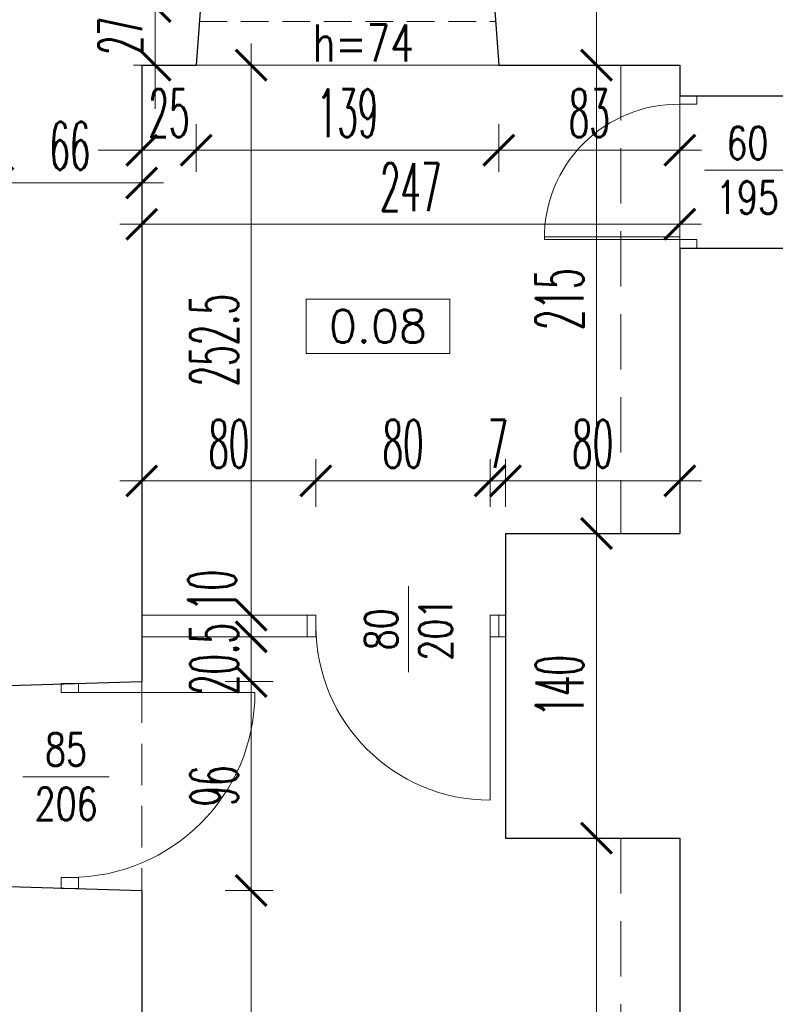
# Model space of a CAD drawing. Header units: millimetres. Extents: x -5207 to 173417, y -28809 to -6400.
# Tile 251 of 256: x 9654 to 10001, y -11024 to -10571. Entities that reach past the tile are written whole.
import ezdxf

# ---------------------------------------------------------------- set-up
doc = ezdxf.new("R2010")
doc.units = ezdxf.units.MM
doc.linetypes.add('HIDDEN', pattern=[9.525, 6.35, -3.175])
for name, color, linetype, lineweight in [('m_cienka', 6, 'Continuous', 5), ('m_stolarka', 52, 'Continuous', 9), ('m_tekst', 7, 'Continuous', 13), ('m_wymiary', 1, 'Continuous', 9), ('m_ściany', 90, 'Continuous', 30)]:
    doc.layers.add(name, color=color, linetype=linetype, lineweight=lineweight)
doc.styles.add('ROMANS', font='Romans.shx', dxfattribs={"height": 0.2})
doc.styles.add('styl1', font='simplex.shx', dxfattribs={"width": 0.75})
doc.styles.add('WYM', font='simplex.shx', dxfattribs={"width": 0.5})
doc.dimstyles.new('ZOL_3DPROJEKT100', dxfattribs={"dimscale": 2, "dimtxt": 10, "dimasz": 5, "dimexe": 0, "dimexo": 0, "dimgap": 3, "dimtad": 1, "dimdec": 1, "dimrnd": 0.5, "dimdsep": 46, "dimtxsty": 'WYM', "dimblk1": 'YARA', "dimblk2": 'YARA', "dimsah": 1, "dimcen": 1.2, "dimdle": 6, "dimclrd": 1, "dimclre": 250, "dimclrt": 7, "dimadec": 1, "dimazin": 0, "dimtfac": 1, "dimtdec": 1, "dimtix": 1, "dimtmove": 2, "dimatfit": 3, "dimldrblk": 'WW', "dimfxl": 1, "dimfxlon": 1, "dimtolj": 1, "dimtzin": 0, "dimlwd": -1, "dimlwe": 0, "dimarcsym": 0})

# ---------------------------------------------------------------- blocks, each defined once
blk = doc.blocks.new('drzwi 79')
at = {"layer": 'm_stolarka', "color": 0}
for p, q in [((-6.5, -5), (-6.5, -84)), ((-5, -5), (-5, -84))]:
    blk.add_line(p, q, dxfattribs=at)
for points in [[(-89, -5), (-84, -5), (-84, 5), (-89, 5)], [(-5, -5), (0, -5), (0, 5), (-5, 5)]]:
    blk.add_lwpolyline(points, close=True, dxfattribs=at)
blk.add_arc((-6, -6), 78, 179.26233, 270.73767, dxfattribs=at)
blk = doc.blocks.new('DIMTICK')
for p, q in [((0, 1), (0, -1)), ((-1, 0), (1, 0))]:
    blk.add_line(p, q)
at = {"const_width": 0.141}
blk.add_lwpolyline([(0.707, 0.707), (-0.707, -0.707)], dxfattribs=at)
blk = doc.blocks.new('YARA')
at = {"layer": 'm_wymiary'}
blk.add_blockref('DIMTICK', (0, 0), dxfattribs=at)
blk = doc.blocks.new('*D4326')
at = {"layer": 'Defpoints', "color": 0, "ltscale": 2, "transparency": 16777216}
for p in [(15193.45, -9604.17), (15193.45, -11684.77), (8808.45, -11688.27)]:
    blk.add_point(p, dxfattribs=at)
at = {"layer": 'm_wymiary', "color": 250, "linetype": 'HIDDEN', "lineweight": 0, "ltscale": 2, "transparency": 16777216}
for p, q in [((8808.45, -9616.17), (8808.45, -9604.17)), ((15193.45, -9616.17), (15193.45, -9604.17))]:
    blk.add_line(p, q, dxfattribs=at)
at = {"layer": 'm_wymiary', "color": 1, "ltscale": 2, "transparency": 16777216}
blk.add_line((8818.45, -9604.17), (15183.45, -9604.17), dxfattribs=at)
at = {"layer": 'm_wymiary', "color": 1, "ltscale": 2, "transparency": 16777216, "xscale": 10, "yscale": 10, "zscale": 10, "rotation": 180}
blk.add_blockref('YARA', (8808.45, -9604.17), dxfattribs=at)
at = {"layer": 'm_wymiary', "color": 1, "ltscale": 2, "transparency": 16777216, "xscale": 10, "yscale": 10, "zscale": 10}
blk.add_blockref('YARA', (15193.45, -9604.17), dxfattribs=at)
at = {"layer": 'm_wymiary', "color": 7, "ltscale": 2, "transparency": 16777216, "insert": (12000.95, -9587.17), "char_height": 22, "attachment_point": 5, "style": 'WYM'}
blk.add_mtext('\\A1;6385', dxfattribs=at)
blk = doc.blocks.new('WW')
at = {"ltscale": 2}
for p, q in [((3, 3), (-3, -3)), ((0, -3), (0, 3)), ((-6.31, 0), (6.1, 0))]:
    blk.add_line(p, q, dxfattribs=at)
blk = doc.blocks.new('*D4366')
at = {"layer": 'Defpoints', "color": 0, "ltscale": 2, "transparency": 16777216}
for p in [(9987.45, -10487.27), (8562.62, -11688.27), (8808.45, -11688.27)]:
    blk.add_point(p, dxfattribs=at)
at = {"layer": 'm_wymiary', "color": 250, "linetype": 'HIDDEN', "lineweight": 0, "ltscale": 2, "transparency": 16777216}
for p, q in [((8574.62, -10487.27), (8562.62, -10487.27)), ((8574.62, -11688.27), (8562.62, -11688.27))]:
    blk.add_line(p, q, dxfattribs=at)
at = {"layer": 'm_wymiary', "color": 1, "ltscale": 2, "transparency": 16777216}
blk.add_line((8562.62, -10497.27), (8562.62, -11678.27), dxfattribs=at)
at = {"layer": 'm_wymiary', "color": 1, "ltscale": 2, "transparency": 16777216, "xscale": 10, "yscale": 10, "zscale": 10}
for p, rotation in [((8562.62, -10487.27), 90), ((8562.62, -11688.27), 270)]:
    blk.add_blockref('YARA', p, dxfattribs=dict(at, rotation=rotation))
at = {"layer": 'm_wymiary', "color": 7, "ltscale": 2, "transparency": 16777216, "insert": (8545.62, -11087.77), "char_height": 22, "attachment_point": 5, "rotation": 90, "style": 'WYM'}
blk.add_mtext('\\A1;1201', dxfattribs=at)
blk = doc.blocks.new('*D4369')
at = {"layer": 'Defpoints', "color": 0, "ltscale": 2, "transparency": 16777216}
for p in [(9987.45, -9859.27), (8512.62, -13404.27), (9987.45, -13404.27)]:
    blk.add_point(p, dxfattribs=at)
at = {"layer": 'm_wymiary', "color": 250, "linetype": 'HIDDEN', "lineweight": 0, "ltscale": 2, "transparency": 16777216}
for p, q in [((8524.62, -9859.27), (8512.62, -9859.27)), ((8524.62, -13404.27), (8512.62, -13404.27))]:
    blk.add_line(p, q, dxfattribs=at)
at = {"layer": 'm_wymiary', "color": 1, "ltscale": 2, "transparency": 16777216}
blk.add_line((8512.62, -9869.27), (8512.62, -13394.27), dxfattribs=at)
at = {"layer": 'm_wymiary', "color": 1, "ltscale": 2, "transparency": 16777216, "xscale": 10, "yscale": 10, "zscale": 10}
for p, rotation in [((8512.62, -9859.27), 90), ((8512.62, -13404.27), 270)]:
    blk.add_blockref('YARA', p, dxfattribs=dict(at, rotation=rotation))
at = {"layer": 'm_wymiary', "color": 7, "ltscale": 2, "transparency": 16777216, "insert": (8495.62, -11631.77), "char_height": 22, "attachment_point": 5, "rotation": 90, "style": 'WYM'}
blk.add_mtext('\\A1;3545', dxfattribs=at)
blk = doc.blocks.new('*D4593')
at = {"layer": 'Defpoints', "color": 0, "ltscale": 2, "transparency": 16777216}
for p in [(9644.45, -10592.27), (9710.45, -10644.38), (9710.45, -10646.33)]:
    blk.add_point(p, dxfattribs=at)
at = {"layer": 'm_wymiary', "color": 250, "linetype": 'HIDDEN', "lineweight": 0, "ltscale": 2, "transparency": 16777216}
for p, q in [((9644.45, -10634.33), (9644.45, -10646.33)), ((9710.45, -10644.38), (9710.45, -10646.33))]:
    blk.add_line(p, q, dxfattribs=at)
at = {"layer": 'm_wymiary', "color": 1, "ltscale": 2, "transparency": 16777216}
blk.add_line((9654.45, -10646.33), (9700.45, -10646.33), dxfattribs=at)
at = {"layer": 'm_wymiary', "color": 1, "ltscale": 2, "transparency": 16777216, "xscale": 10, "yscale": 10, "zscale": 10, "rotation": 180}
blk.add_blockref('YARA', (9644.45, -10646.33), dxfattribs=at)
at = {"layer": 'm_wymiary', "color": 1, "ltscale": 2, "transparency": 16777216, "xscale": 10, "yscale": 10, "zscale": 10}
blk.add_blockref('YARA', (9710.45, -10646.33), dxfattribs=at)
at = {"layer": 'm_wymiary', "color": 7, "ltscale": 2, "transparency": 16777216, "insert": (9677.45, -10629.33), "char_height": 22, "attachment_point": 5, "style": 'WYM'}
blk.add_mtext('\\A1;66', dxfattribs=at)
blk = doc.blocks.new('*D4594')
at = {"layer": 'Defpoints', "color": 0, "ltscale": 2, "transparency": 16777216}
for p in [(9874.45, -10592.27), (9957.45, -10592.27), (9957.45, -10631.29)]:
    blk.add_point(p, dxfattribs=at)
at = {"layer": 'm_wymiary', "color": 250, "linetype": 'HIDDEN', "lineweight": 0, "ltscale": 2, "transparency": 16777216}
for p, q in [((9874.45, -10619.29), (9874.45, -10631.29)), ((9957.45, -10619.29), (9957.45, -10631.29))]:
    blk.add_line(p, q, dxfattribs=at)
at = {"layer": 'm_wymiary', "color": 1, "ltscale": 2, "transparency": 16777216}
blk.add_line((9884.45, -10631.29), (9947.45, -10631.29), dxfattribs=at)
at = {"layer": 'm_wymiary', "color": 1, "ltscale": 2, "transparency": 16777216, "xscale": 10, "yscale": 10, "zscale": 10, "rotation": 180}
blk.add_blockref('YARA', (9874.45, -10631.29), dxfattribs=at)
at = {"layer": 'm_wymiary', "color": 1, "ltscale": 2, "transparency": 16777216, "xscale": 10, "yscale": 10, "zscale": 10}
blk.add_blockref('YARA', (9957.45, -10631.29), dxfattribs=at)
at = {"layer": 'm_wymiary', "color": 7, "ltscale": 2, "transparency": 16777216, "insert": (9915.95, -10614.29), "char_height": 22, "attachment_point": 5, "style": 'WYM'}
blk.add_mtext('\\A1;83', dxfattribs=at)
blk = doc.blocks.new('*D4595')
at = {"layer": 'Defpoints', "color": 0, "ltscale": 2, "transparency": 16777216}
for p in [(9877.45, -10783.14), (9877.45, -10807.27), (9957.45, -10807.27)]:
    blk.add_point(p, dxfattribs=at)
at = {"layer": 'm_wymiary', "color": 250, "linetype": 'HIDDEN', "lineweight": 0, "ltscale": 2, "transparency": 16777216}
for p, q in [((9877.45, -10795.14), (9877.45, -10783.14)), ((9957.45, -10795.14), (9957.45, -10783.14))]:
    blk.add_line(p, q, dxfattribs=at)
at = {"layer": 'm_wymiary', "color": 1, "ltscale": 2, "transparency": 16777216}
blk.add_line((9947.45, -10783.14), (9887.45, -10783.14), dxfattribs=at)
at = {"layer": 'm_wymiary', "color": 1, "ltscale": 2, "transparency": 16777216, "xscale": 10, "yscale": 10, "zscale": 10, "rotation": 180}
blk.add_blockref('YARA', (9877.45, -10783.14), dxfattribs=at)
at = {"layer": 'm_wymiary', "color": 1, "ltscale": 2, "transparency": 16777216, "xscale": 10, "yscale": 10, "zscale": 10}
blk.add_blockref('YARA', (9957.45, -10783.14), dxfattribs=at)
at = {"layer": 'm_wymiary', "color": 7, "ltscale": 2, "transparency": 16777216, "insert": (9917.45, -10766.14), "char_height": 22, "attachment_point": 5, "style": 'WYM'}
blk.add_mtext('\\A1;80', dxfattribs=at)
blk = doc.blocks.new('*D4694')
at = {"layer": 'Defpoints', "color": 0, "ltscale": 2, "transparency": 16777216}
for p in [(9919.24, -10947.27), (9957.45, -10947.27), (9949.17, -11699.27)]:
    blk.add_point(p, dxfattribs=at)
at = {"layer": 'm_wymiary', "color": 250, "linetype": 'HIDDEN', "lineweight": 0, "ltscale": 2, "transparency": 16777216}
for p, q in [((9931.24, -10947.27), (9919.24, -10947.27)), ((9931.24, -11699.27), (9919.24, -11699.27))]:
    blk.add_line(p, q, dxfattribs=at)
at = {"layer": 'm_wymiary', "color": 1, "ltscale": 2, "transparency": 16777216}
blk.add_line((9919.24, -11689.27), (9919.24, -10957.27), dxfattribs=at)
at = {"layer": 'm_wymiary', "color": 1, "ltscale": 2, "transparency": 16777216, "xscale": 10, "yscale": 10, "zscale": 10}
for p, rotation in [((9919.24, -10947.27), 90), ((9919.24, -11699.27), 270)]:
    blk.add_blockref('YARA', p, dxfattribs=dict(at, rotation=rotation))
at = {"layer": 'm_wymiary', "color": 7, "ltscale": 2, "transparency": 16777216, "insert": (9902.24, -11323.27), "char_height": 22, "attachment_point": 5, "rotation": 90, "style": 'WYM'}
blk.add_mtext('\\A1;752', dxfattribs=at)
blk = doc.blocks.new('*D4699')
at = {"layer": 'Defpoints', "color": 0, "ltscale": 2, "transparency": 16777216}
for p in [(9710.45, -10971.27), (9760.75, -10971.27), (9685.45, -11153.27)]:
    blk.add_point(p, dxfattribs=at)
at = {"layer": 'm_wymiary', "color": 250, "linetype": 'HIDDEN', "lineweight": 0, "ltscale": 2, "transparency": 16777216}
for p, q in [((9748.75, -10971.27), (9760.75, -10971.27)), ((9748.75, -11153.27), (9760.75, -11153.27))]:
    blk.add_line(p, q, dxfattribs=at)
at = {"layer": 'm_wymiary', "color": 1, "ltscale": 2, "transparency": 16777216}
blk.add_line((9760.75, -11143.27), (9760.75, -10981.27), dxfattribs=at)
at = {"layer": 'm_wymiary', "color": 1, "ltscale": 2, "transparency": 16777216, "xscale": 10, "yscale": 10, "zscale": 10}
for p, rotation in [((9760.75, -10971.27), 90), ((9760.75, -11153.27), 270)]:
    blk.add_blockref('YARA', p, dxfattribs=dict(at, rotation=rotation))
at = {"layer": 'm_wymiary', "color": 7, "ltscale": 2, "transparency": 16777216, "insert": (9743.75, -11062.27), "char_height": 22, "attachment_point": 5, "rotation": 90, "style": 'WYM'}
blk.add_mtext('\\A1;182', dxfattribs=at)
blk = doc.blocks.new('*D4700')
at = {"layer": 'Defpoints', "color": 0, "ltscale": 2, "transparency": 16777216}
for p in [(9710.45, -10875.27), (9760.75, -10875.27), (9710.45, -10971.27)]:
    blk.add_point(p, dxfattribs=at)
at = {"layer": 'm_wymiary', "color": 250, "linetype": 'HIDDEN', "lineweight": 0, "ltscale": 2, "transparency": 16777216}
for p, q in [((9748.75, -10875.27), (9760.75, -10875.27)), ((9748.75, -10971.27), (9760.75, -10971.27))]:
    blk.add_line(p, q, dxfattribs=at)
at = {"layer": 'm_wymiary', "color": 1, "ltscale": 2, "transparency": 16777216}
blk.add_line((9760.75, -10961.27), (9760.75, -10885.27), dxfattribs=at)
at = {"layer": 'm_wymiary', "color": 1, "ltscale": 2, "transparency": 16777216, "xscale": 10, "yscale": 10, "zscale": 10}
for p, rotation in [((9760.75, -10875.27), 90), ((9760.75, -10971.27), 270)]:
    blk.add_blockref('YARA', p, dxfattribs=dict(at, rotation=rotation))
at = {"layer": 'm_wymiary', "color": 7, "ltscale": 2, "transparency": 16777216, "insert": (9743.75, -10923.27), "char_height": 22, "attachment_point": 5, "rotation": 90, "style": 'WYM'}
blk.add_mtext('\\A1;96', dxfattribs=at)
blk = doc.blocks.new('*D4701')
at = {"layer": 'Defpoints', "color": 0, "ltscale": 2, "transparency": 16777216}
for p in [(9710.45, -10854.74), (9760.75, -10854.74), (9710.45, -10875.27)]:
    blk.add_point(p, dxfattribs=at)
at = {"layer": 'm_wymiary', "color": 1, "ltscale": 2, "transparency": 16777216}
for p, q in [((9760.75, -10844.74), (9760.75, -10834.74)), ((9760.75, -10875.27), (9760.75, -10854.74)), ((9760.75, -10885.27), (9760.75, -10895.27))]:
    blk.add_line(p, q, dxfattribs=at)
at = {"layer": 'm_wymiary', "color": 250, "linetype": 'HIDDEN', "lineweight": 0, "ltscale": 2, "transparency": 16777216}
for p, q in [((9748.75, -10854.74), (9760.75, -10854.74)), ((9748.75, -10875.27), (9760.75, -10875.27))]:
    blk.add_line(p, q, dxfattribs=at)
at = {"layer": 'm_wymiary', "color": 1, "ltscale": 2, "transparency": 16777216, "xscale": 10, "yscale": 10, "zscale": 10}
for p, rotation in [((9760.75, -10854.74), 270), ((9760.75, -10875.27), 90)]:
    blk.add_blockref('YARA', p, dxfattribs=dict(at, rotation=rotation))
at = {"layer": 'm_wymiary', "color": 7, "ltscale": 2, "transparency": 16777216, "insert": (9743.75, -10865.01), "char_height": 22, "attachment_point": 5, "rotation": 90, "style": 'WYM'}
blk.add_mtext('\\A1;20.5', dxfattribs=at)
blk = doc.blocks.new('*D4702')
at = {"layer": 'Defpoints', "color": 0, "ltscale": 2, "transparency": 16777216}
for p in [(9710.45, -10844.86), (9760.75, -10844.86), (9710.45, -10854.74)]:
    blk.add_point(p, dxfattribs=at)
at = {"layer": 'm_wymiary', "color": 1, "ltscale": 2, "transparency": 16777216}
for p, q in [((9760.75, -10834.86), (9760.75, -10824.86)), ((9760.75, -10854.74), (9760.75, -10844.86)), ((9760.75, -10864.74), (9760.75, -10874.74))]:
    blk.add_line(p, q, dxfattribs=at)
at = {"layer": 'm_wymiary', "color": 250, "linetype": 'HIDDEN', "lineweight": 0, "ltscale": 2, "transparency": 16777216}
for p, q in [((9748.75, -10844.86), (9760.75, -10844.86)), ((9748.75, -10854.74), (9760.75, -10854.74))]:
    blk.add_line(p, q, dxfattribs=at)
at = {"layer": 'm_wymiary', "color": 1, "ltscale": 2, "transparency": 16777216, "xscale": 10, "yscale": 10, "zscale": 10}
for p, rotation in [((9760.75, -10844.86), 270), ((9760.75, -10854.74), 90)]:
    blk.add_blockref('YARA', p, dxfattribs=dict(at, rotation=rotation))
at = {"layer": 'm_wymiary', "color": 7, "ltscale": 2, "transparency": 16777216, "insert": (9742.75, -10833.47), "char_height": 22, "attachment_point": 5, "rotation": 90, "style": 'WYM'}
blk.add_mtext('\\A1;10', dxfattribs=at)
blk = doc.blocks.new('*D4703')
at = {"layer": 'Defpoints', "color": 0, "ltscale": 2, "transparency": 16777216}
for p in [(9735.45, -10592.27), (9760.75, -10592.27), (9710.45, -10844.86)]:
    blk.add_point(p, dxfattribs=at)
at = {"layer": 'm_wymiary', "color": 250, "linetype": 'HIDDEN', "lineweight": 0, "ltscale": 2, "transparency": 16777216}
for p, q in [((9748.75, -10592.27), (9760.75, -10592.27)), ((9748.75, -10844.86), (9760.75, -10844.86))]:
    blk.add_line(p, q, dxfattribs=at)
at = {"layer": 'm_wymiary', "color": 1, "ltscale": 2, "transparency": 16777216}
blk.add_line((9760.75, -10834.86), (9760.75, -10602.27), dxfattribs=at)
at = {"layer": 'm_wymiary', "color": 1, "ltscale": 2, "transparency": 16777216, "xscale": 10, "yscale": 10, "zscale": 10}
for p, rotation in [((9760.75, -10592.27), 90), ((9760.75, -10844.86), 270)]:
    blk.add_blockref('YARA', p, dxfattribs=dict(at, rotation=rotation))
at = {"layer": 'm_wymiary', "color": 7, "ltscale": 2, "transparency": 16777216, "insert": (9743.75, -10718.56), "char_height": 22, "attachment_point": 5, "rotation": 90, "style": 'WYM'}
blk.add_mtext('\\A1;252.5', dxfattribs=at)
blk = doc.blocks.new('*D4704')
at = {"layer": 'Defpoints', "color": 0, "ltscale": 2, "transparency": 16777216}
for p in [(9919.24, -10807.27), (9957.45, -10807.27), (9957.45, -10947.27)]:
    blk.add_point(p, dxfattribs=at)
at = {"layer": 'm_wymiary', "color": 250, "linetype": 'HIDDEN', "lineweight": 0, "ltscale": 2, "transparency": 16777216}
for p, q in [((9931.24, -10807.27), (9919.24, -10807.27)), ((9931.24, -10947.27), (9919.24, -10947.27))]:
    blk.add_line(p, q, dxfattribs=at)
at = {"layer": 'm_wymiary', "color": 1, "ltscale": 2, "transparency": 16777216}
blk.add_line((9919.24, -10937.27), (9919.24, -10817.27), dxfattribs=at)
at = {"layer": 'm_wymiary', "color": 1, "ltscale": 2, "transparency": 16777216, "xscale": 10, "yscale": 10, "zscale": 10}
for p, rotation in [((9919.24, -10807.27), 90), ((9919.24, -10947.27), 270)]:
    blk.add_blockref('YARA', p, dxfattribs=dict(at, rotation=rotation))
at = {"layer": 'm_wymiary', "color": 7, "ltscale": 2, "transparency": 16777216, "insert": (9902.24, -10877.27), "char_height": 22, "attachment_point": 5, "rotation": 90, "style": 'WYM'}
blk.add_mtext('\\A1;140', dxfattribs=at)
blk = doc.blocks.new('*D4705')
at = {"layer": 'Defpoints', "color": 0, "ltscale": 2, "transparency": 16777216}
for p in [(9919.24, -10592.27), (9957.45, -10592.27), (9968.03, -10807.27)]:
    blk.add_point(p, dxfattribs=at)
at = {"layer": 'm_wymiary', "color": 250, "linetype": 'HIDDEN', "lineweight": 0, "ltscale": 2, "transparency": 16777216}
for p, q in [((9931.24, -10592.27), (9919.24, -10592.27)), ((9931.24, -10807.27), (9919.24, -10807.27))]:
    blk.add_line(p, q, dxfattribs=at)
at = {"layer": 'm_wymiary', "color": 1, "ltscale": 2, "transparency": 16777216}
blk.add_line((9919.24, -10797.27), (9919.24, -10602.27), dxfattribs=at)
at = {"layer": 'm_wymiary', "color": 1, "ltscale": 2, "transparency": 16777216, "xscale": 10, "yscale": 10, "zscale": 10}
for p, rotation in [((9919.24, -10592.27), 90), ((9919.24, -10807.27), 270)]:
    blk.add_blockref('YARA', p, dxfattribs=dict(at, rotation=rotation))
at = {"layer": 'm_wymiary', "color": 7, "ltscale": 2, "transparency": 16777216, "insert": (9902.24, -10699.77), "char_height": 22, "attachment_point": 5, "rotation": 90, "style": 'WYM'}
blk.add_mtext('\\A1;215', dxfattribs=at)
blk = doc.blocks.new('*D4767')
at = {"layer": 'Defpoints', "color": 0, "ltscale": 2, "transparency": 16777216}
for p in [(9919.24, -10487.27), (9960.01, -10487.27), (9957.45, -10592.27)]:
    blk.add_point(p, dxfattribs=at)
at = {"layer": 'm_wymiary', "color": 250, "linetype": 'HIDDEN', "lineweight": 0, "ltscale": 2, "transparency": 16777216}
for p, q in [((9931.24, -10487.27), (9919.24, -10487.27)), ((9931.24, -10592.27), (9919.24, -10592.27))]:
    blk.add_line(p, q, dxfattribs=at)
at = {"layer": 'm_wymiary', "color": 1, "ltscale": 2, "transparency": 16777216}
blk.add_line((9919.24, -10582.27), (9919.24, -10497.27), dxfattribs=at)
at = {"layer": 'm_wymiary', "color": 1, "ltscale": 2, "transparency": 16777216, "xscale": 10, "yscale": 10, "zscale": 10}
for p, rotation in [((9919.24, -10487.27), 90), ((9919.24, -10592.27), 270)]:
    blk.add_blockref('YARA', p, dxfattribs=dict(at, rotation=rotation))
at = {"layer": 'm_wymiary', "color": 7, "ltscale": 2, "transparency": 16777216, "insert": (9902.24, -10539.77), "char_height": 22, "attachment_point": 5, "rotation": 90, "style": 'WYM'}
blk.add_mtext('\\A1;105', dxfattribs=at)
blk = doc.blocks.new('*D5208')
at = {"layer": 'Defpoints', "color": 0, "transparency": 16777216}
for p in [(9622.45, -10594.77), (9644.45, -10623.77), (9644.45, -10646.33)]:
    blk.add_point(p, dxfattribs=at)
at = {"layer": 'm_wymiary', "color": 250, "linetype": 'HIDDEN', "lineweight": 0, "transparency": 16777216}
for p, q in [((9622.45, -10634.33), (9622.45, -10646.33)), ((9644.45, -10634.33), (9644.45, -10646.33))]:
    blk.add_line(p, q, dxfattribs=at)
at = {"layer": 'm_wymiary', "color": 1, "transparency": 16777216}
for p, q in [((9612.45, -10646.33), (9602.45, -10646.33)), ((9622.45, -10646.33), (9644.45, -10646.33)), ((9654.45, -10646.33), (9664.45, -10646.33))]:
    blk.add_line(p, q, dxfattribs=at)
at = {"layer": 'm_wymiary', "color": 1, "transparency": 16777216, "xscale": 10, "yscale": 10, "zscale": 10}
blk.add_blockref('YARA', (9622.45, -10646.33), dxfattribs=at)
at = {"layer": 'm_wymiary', "color": 1, "transparency": 16777216, "xscale": 10, "yscale": 10, "zscale": 10, "rotation": 180}
blk.add_blockref('YARA', (9644.45, -10646.33), dxfattribs=at)
at = {"layer": 'm_wymiary', "color": 7, "transparency": 16777216, "insert": (9633.45, -10629.33), "char_height": 22, "attachment_point": 5, "style": 'WYM'}
blk.add_mtext('\\A1;22', dxfattribs=at)
blk = doc.blocks.new('*D5218')
at = {"layer": 'Defpoints', "color": 0, "transparency": 16777216}
for p in [(9716.66, -10565.27), (9737.45, -10565.27), (9735.45, -10592.27)]:
    blk.add_point(p, dxfattribs=at)
at = {"layer": 'm_wymiary', "color": 1, "transparency": 16777216}
for p, q in [((9716.66, -10555.27), (9716.66, -10545.27)), ((9716.66, -10592.27), (9716.66, -10565.27)), ((9716.66, -10602.27), (9716.66, -10612.27))]:
    blk.add_line(p, q, dxfattribs=at)
at = {"layer": 'm_wymiary', "color": 250, "linetype": 'HIDDEN', "lineweight": 0, "transparency": 16777216}
for p, q in [((9718.66, -10565.27), (9716.66, -10565.27)), ((9718.66, -10592.27), (9716.66, -10592.27))]:
    blk.add_line(p, q, dxfattribs=at)
at = {"layer": 'm_wymiary', "color": 1, "transparency": 16777216, "xscale": 10, "yscale": 10, "zscale": 10}
for p, rotation in [((9716.66, -10565.27), 270), ((9716.66, -10592.27), 90)]:
    blk.add_blockref('YARA', p, dxfattribs=dict(at, rotation=rotation))
at = {"layer": 'm_wymiary', "color": 7, "transparency": 16777216, "insert": (9700.66, -10578.77), "char_height": 20, "attachment_point": 5, "rotation": 90, "style": 'WYM'}
blk.add_mtext('\\A1;27', dxfattribs=at)
blk = doc.blocks.new('*D5221')
at = {"layer": 'Defpoints', "color": 0, "transparency": 16777216}
for p in [(9735.45, -10592.27), (9874.45, -10592.27), (9735.45, -10631.29)]:
    blk.add_point(p, dxfattribs=at)
at = {"layer": 'm_wymiary', "color": 250, "linetype": 'HIDDEN', "lineweight": 0, "transparency": 16777216}
for p, q in [((9735.45, -10619.29), (9735.45, -10631.29)), ((9874.45, -10619.29), (9874.45, -10631.29))]:
    blk.add_line(p, q, dxfattribs=at)
at = {"layer": 'm_wymiary', "color": 1, "transparency": 16777216}
blk.add_line((9864.45, -10631.29), (9745.45, -10631.29), dxfattribs=at)
at = {"layer": 'm_wymiary', "color": 1, "transparency": 16777216, "xscale": 10, "yscale": 10, "zscale": 10, "rotation": 180}
blk.add_blockref('YARA', (9735.45, -10631.29), dxfattribs=at)
at = {"layer": 'm_wymiary', "color": 1, "transparency": 16777216, "xscale": 10, "yscale": 10, "zscale": 10}
blk.add_blockref('YARA', (9874.45, -10631.29), dxfattribs=at)
at = {"layer": 'm_wymiary', "color": 7, "transparency": 16777216, "insert": (9804.95, -10614.29), "char_height": 22, "attachment_point": 5, "style": 'WYM'}
blk.add_mtext('\\A1;139', dxfattribs=at)
blk = doc.blocks.new('*D5222')
at = {"layer": 'Defpoints', "color": 0, "transparency": 16777216}
for p in [(9710.45, -10592.27), (9735.45, -10592.27), (9710.45, -10631.29)]:
    blk.add_point(p, dxfattribs=at)
at = {"layer": 'm_wymiary', "color": 250, "linetype": 'HIDDEN', "lineweight": 0, "transparency": 16777216}
for p, q in [((9710.45, -10619.29), (9710.45, -10631.29)), ((9735.45, -10619.29), (9735.45, -10631.29))]:
    blk.add_line(p, q, dxfattribs=at)
at = {"layer": 'm_wymiary', "color": 1, "transparency": 16777216}
for p, q in [((9700.45, -10631.29), (9690.45, -10631.29)), ((9735.45, -10631.29), (9710.45, -10631.29)), ((9745.45, -10631.29), (9755.45, -10631.29))]:
    blk.add_line(p, q, dxfattribs=at)
at = {"layer": 'm_wymiary', "color": 1, "transparency": 16777216, "xscale": 10, "yscale": 10, "zscale": 10}
blk.add_blockref('YARA', (9710.45, -10631.29), dxfattribs=at)
at = {"layer": 'm_wymiary', "color": 1, "transparency": 16777216, "xscale": 10, "yscale": 10, "zscale": 10, "rotation": 180}
blk.add_blockref('YARA', (9735.45, -10631.29), dxfattribs=at)
at = {"layer": 'm_wymiary', "color": 7, "transparency": 16777216, "insert": (9722.95, -10614.29), "char_height": 22, "attachment_point": 5, "style": 'WYM'}
blk.add_mtext('\\A1;25', dxfattribs=at)
blk = doc.blocks.new('*D5223')
at = {"layer": 'Defpoints', "color": 0, "transparency": 16777216}
for p in [(9710.45, -10592.27), (9957.45, -10592.27), (9957.45, -10665.29)]:
    blk.add_point(p, dxfattribs=at)
at = {"layer": 'm_wymiary', "color": 250, "linetype": 'HIDDEN', "lineweight": 0, "transparency": 16777216}
for p, q in [((9710.45, -10653.29), (9710.45, -10665.29)), ((9957.45, -10653.29), (9957.45, -10665.29))]:
    blk.add_line(p, q, dxfattribs=at)
at = {"layer": 'm_wymiary', "color": 1, "transparency": 16777216}
blk.add_line((9720.45, -10665.29), (9947.45, -10665.29), dxfattribs=at)
at = {"layer": 'm_wymiary', "color": 1, "transparency": 16777216, "xscale": 10, "yscale": 10, "zscale": 10, "rotation": 180}
blk.add_blockref('YARA', (9710.45, -10665.29), dxfattribs=at)
at = {"layer": 'm_wymiary', "color": 1, "transparency": 16777216, "xscale": 10, "yscale": 10, "zscale": 10}
blk.add_blockref('YARA', (9957.45, -10665.29), dxfattribs=at)
at = {"layer": 'm_wymiary', "color": 7, "transparency": 16777216, "insert": (9833.95, -10648.29), "char_height": 22, "attachment_point": 5, "style": 'WYM'}
blk.add_mtext('\\A1;247', dxfattribs=at)
blk = doc.blocks.new('*D5224')
at = {"layer": 'Defpoints', "color": 0, "transparency": 16777216}
for p in [(9870.45, -10783.14), (9877.45, -10807.27), (9870.45, -10844.86)]:
    blk.add_point(p, dxfattribs=at)
at = {"layer": 'm_wymiary', "color": 1, "transparency": 16777216}
for p, q in [((9860.45, -10783.14), (9850.45, -10783.14)), ((9877.45, -10783.14), (9870.45, -10783.14)), ((9887.45, -10783.14), (9897.45, -10783.14))]:
    blk.add_line(p, q, dxfattribs=at)
at = {"layer": 'm_wymiary', "color": 250, "linetype": 'HIDDEN', "lineweight": 0, "transparency": 16777216}
for p, q in [((9870.45, -10795.14), (9870.45, -10783.14)), ((9877.45, -10795.14), (9877.45, -10783.14))]:
    blk.add_line(p, q, dxfattribs=at)
at = {"layer": 'm_wymiary', "color": 1, "transparency": 16777216, "xscale": 10, "yscale": 10, "zscale": 10}
blk.add_blockref('YARA', (9870.45, -10783.14), dxfattribs=at)
at = {"layer": 'm_wymiary', "color": 1, "transparency": 16777216, "xscale": 10, "yscale": 10, "zscale": 10, "rotation": 180}
blk.add_blockref('YARA', (9877.45, -10783.14), dxfattribs=at)
at = {"layer": 'm_wymiary', "color": 7, "transparency": 16777216, "insert": (9873.95, -10766.14), "char_height": 22, "attachment_point": 5, "style": 'WYM'}
blk.add_mtext('\\A1;7', dxfattribs=at)
blk = doc.blocks.new('*D5225')
at = {"layer": 'Defpoints', "color": 0, "transparency": 16777216}
for p in [(9790.45, -10783.14), (9790.45, -10844.86), (9870.45, -10844.86)]:
    blk.add_point(p, dxfattribs=at)
at = {"layer": 'm_wymiary', "color": 250, "linetype": 'HIDDEN', "lineweight": 0, "transparency": 16777216}
for p, q in [((9790.45, -10795.14), (9790.45, -10783.14)), ((9870.45, -10795.14), (9870.45, -10783.14))]:
    blk.add_line(p, q, dxfattribs=at)
at = {"layer": 'm_wymiary', "color": 1, "transparency": 16777216}
blk.add_line((9860.45, -10783.14), (9800.45, -10783.14), dxfattribs=at)
at = {"layer": 'm_wymiary', "color": 1, "transparency": 16777216, "xscale": 10, "yscale": 10, "zscale": 10, "rotation": 180}
blk.add_blockref('YARA', (9790.45, -10783.14), dxfattribs=at)
at = {"layer": 'm_wymiary', "color": 1, "transparency": 16777216, "xscale": 10, "yscale": 10, "zscale": 10}
blk.add_blockref('YARA', (9870.45, -10783.14), dxfattribs=at)
at = {"layer": 'm_wymiary', "color": 7, "transparency": 16777216, "insert": (9830.45, -10766.14), "char_height": 22, "attachment_point": 5, "style": 'WYM'}
blk.add_mtext('\\A1;80', dxfattribs=at)
blk = doc.blocks.new('*D5226')
at = {"layer": 'Defpoints', "color": 0, "transparency": 16777216}
for p in [(9710.45, -10783.14), (9710.45, -10844.86), (9790.45, -10844.86)]:
    blk.add_point(p, dxfattribs=at)
at = {"layer": 'm_wymiary', "color": 250, "linetype": 'HIDDEN', "lineweight": 0, "transparency": 16777216}
for p, q in [((9710.45, -10795.14), (9710.45, -10783.14)), ((9790.45, -10795.14), (9790.45, -10783.14))]:
    blk.add_line(p, q, dxfattribs=at)
at = {"layer": 'm_wymiary', "color": 1, "transparency": 16777216}
blk.add_line((9780.45, -10783.14), (9720.45, -10783.14), dxfattribs=at)
at = {"layer": 'm_wymiary', "color": 1, "transparency": 16777216, "xscale": 10, "yscale": 10, "zscale": 10, "rotation": 180}
blk.add_blockref('YARA', (9710.45, -10783.14), dxfattribs=at)
at = {"layer": 'm_wymiary', "color": 1, "transparency": 16777216, "xscale": 10, "yscale": 10, "zscale": 10}
blk.add_blockref('YARA', (9790.45, -10783.14), dxfattribs=at)
at = {"layer": 'm_wymiary', "color": 7, "transparency": 16777216, "insert": (9750.45, -10766.14), "char_height": 22, "attachment_point": 5, "style": 'WYM'}
blk.add_mtext('\\A1;80', dxfattribs=at)

msp = doc.modelspace()

# ---------------------------------------------------------------- linework, layer by layer
at = {"layer": 'm_cienka', "linetype": 'HIDDEN', "ltscale": 2}
msp.add_line((9736.9285, -10572.2708), (9872.9655, -10572.2708), dxfattribs=at)
at = {"layer": 'm_cienka', "ltscale": 2}
for p, q in [((9735.447, -10592.2708), (9874.447, -10592.2708)), ((10008.3078, -10640.5063), (9968.7571, -10640.5063)), ((9832.8966, -10831.5162), (9832.8966, -10871.067)), ((9695.5136, -10919.0039), (9655.9629, -10919.0039))]:
    msp.add_line(p, q, dxfattribs=at)
at = {"layer": 'm_cienka', "linetype": 'HIDDEN', "ltscale": 4}
for p, q in [((9930.447, -10592.2708), (9930.447, -10807.2708)), ((9930.447, -10947.2708), (9930.447, -11699.2708))]:
    msp.add_line(p, q, dxfattribs=at)
at = {"layer": 'm_cienka', "linetype": 'HIDDEN', "ltscale": 3}
for p, q in [((9957.447, -10606.2708), (9957.447, -10676.2708)), ((9710.447, -10875.2708), (9710.447, -10971.2708))]:
    msp.add_line(p, q, dxfattribs=at)
at = {"layer": 'm_cienka'}
for p, q in [((9785.8818, -10699.6544), (9785.8818, -10724.6544)), ((9851.8818, -10699.6544), (9785.8818, -10699.6544)), ((9851.8818, -10724.6544), (9851.8818, -10699.6544)), ((9785.8818, -10724.6544), (9851.8818, -10724.6544))]:
    msp.add_line(p, q, dxfattribs=at)
at = {"layer": 'm_stolarka', "ltscale": 2}
for p, q in [((9790.447, -10844.8562), (9710.447, -10844.8562)), ((9790.447, -10854.7438), (9710.447, -10854.7438))]:
    msp.add_line(p, q, dxfattribs=at)
at = {"layer": 'm_stolarka', "ltscale": 3}
for p, q in [((9786.447, -10854.7438), (9786.447, -10844.8562)), ((9790.447, -10844.8562), (9790.447, -10854.7438)), ((9870.447, -10844.8562), (9877.447, -10844.8562)), ((9870.447, -10844.8562), (9870.447, -10854.7438)), ((9874.447, -10844.8562), (9874.447, -10854.7438)), ((9870.447, -10849.8), (9870.447, -10929.8)), ((9870.447, -10854.7438), (9877.447, -10854.7438)), ((9673.447, -10876.2708), (9673.447, -10880.2708)), ((9681.447, -10876.2708), (9673.447, -10876.2708)), ((9681.447, -10880.2708), (9681.447, -10876.2708)), ((9673.447, -10880.2708), (9681.447, -10880.2708)), ((9677.447, -10880.2708), (9762.447, -10880.2708)), ((9673.447, -10965.2708), (9673.447, -10970.2708)), ((9681.447, -10965.2708), (9673.447, -10965.2708)), ((9681.447, -10970.2708), (9681.447, -10965.2708)), ((9673.447, -10970.2708), (9681.447, -10970.2708))]:
    msp.add_line(p, q, dxfattribs=at)
for centre, radius, start, end in [((9870.447, -10849.8), 80, 180, 270), ((9677.447, -10880.2708), 85, 270, 0)]:
    msp.add_arc(centre, radius, start, end, dxfattribs=at)
at = {"layer": 'm_ściany', "ltscale": 3}
for p, q in [((9737.447, -10565.2708), (9735.447, -10592.2708)), ((9872.447, -10565.2708), (9874.447, -10592.2708))]:
    msp.add_line(p, q, dxfattribs=at)
at = {"layer": 'm_ściany', "ltscale": 2}
for p, q in [((9710.447, -10592.2708), (9735.447, -10592.2708)), ((9710.447, -10592.2708), (9710.447, -10875.2708)), ((9874.447, -10592.2708), (9957.447, -10592.2708)), ((9957.447, -10592.2708), (9957.447, -10606.2708)), ((9957.447, -10606.2708), (10050.447, -10606.2708)), ((9957.447, -10676.2708), (9957.447, -10807.2708)), ((9957.447, -10676.2708), (10050.447, -10676.2708)), ((9877.447, -10807.2708), (9877.447, -10947.2708)), ((9877.447, -10807.2708), (9957.447, -10807.2708)), ((9642.947, -10877.2708), (9710.447, -10875.2708)), ((9877.447, -10947.2708), (9957.447, -10947.2708)), ((9957.447, -10947.2708), (9957.447, -11699.2708)), ((9642.947, -10969.2708), (9710.447, -10971.2708)), ((9710.447, -10971.2708), (9710.447, -11150.2708))]:
    msp.add_line(p, q, dxfattribs=at)

# ---------------------------------------------------------------- block references
at = {"layer": 'm_stolarka', "xscale": 0.786516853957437, "yscale": 0.786516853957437, "zscale": 0.786516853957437, "rotation": 270}
msp.add_blockref('drzwi 79', (9961.3796, -10676.2708), dxfattribs=at)

# ---------------------------------------------------------------- texts
at = {"layer": 'm_tekst', "ltscale": 3, "attachment_point": 5, "style": 'styl1'}
for s, width, insert, char_height in [('h=74', 67.251705, (9812.2525, -10582.0091), 17), ('60\\P195', 53.056571, (9988.5325, -10640.5063), 15), ('85\\P206', 53.056571, (9675.7383, -10919.0039), 15)]:
    msp.add_mtext_dynamic_manual_height_columns(s, width=width, gutter_width=350, heights=[0], dxfattribs=dict(at, insert=insert, char_height=char_height))
at = {"layer": 'm_tekst', "insert": (9818.8818, -10712.1544), "char_height": 15, "attachment_point": 5, "style": 'ROMANS'}
msp.add_mtext_dynamic_manual_height_columns('0.08', width=50, gutter_width=1, heights=[0], dxfattribs=at)
at = {"layer": 'm_tekst', "ltscale": 3, "insert": (9832.8966, -10851.2916), "char_height": 15, "attachment_point": 5, "rotation": 90, "style": 'styl1'}
msp.add_mtext_dynamic_manual_height_columns('80\\P201', width=53.056571, gutter_width=350, heights=[40], dxfattribs=at)

# ---------------------------------------------------------------- dimensions: what is measured, and where the dimension line sits
at = {"layer": 'm_wymiary', "ltscale": 2}
for base, p1, p2, picture, middle in [((15193.447, -9604.1695), (8808.447, -11688.2708), (15193.447, -11684.7708), '*D4326', (12000.947, -9587.1695)), ((9710.447, -10646.3336), (9644.447, -10592.2708), (9710.447, -10644.3838), '*D4593', (9677.447, -10629.3336)), ((9957.447, -10631.2889), (9874.447, -10592.2708), (9957.447, -10592.2708), '*D4594', (9915.947, -10614.2889)), ((9877.447, -10783.1358), (9957.447, -10807.2708), (9877.447, -10807.2708), '*D4595', (9917.447, -10766.1358))]:
    dim = msp.add_linear_dim(base=base, p1=p1, p2=p2, dimstyle='ZOL_3DPROJEKT100', override={"dimtxt": 11, "dimfxl": 6}, dxfattribs=at)
    dim.commit()
    dim.dimension.update_dxf_attribs({"geometry": picture, "text_midpoint": middle})
for base, p1, p2, picture, middle in [((8512.6202, -13404.2708), (9987.447, -9859.2708), (9987.447, -13404.2708), '*D4369', (8495.6202, -11631.7708)), ((8562.6202, -11688.2708), (9987.447, -10487.2708), (8808.447, -11688.2708), '*D4366', (8545.6202, -11087.7708)), ((9919.2354, -10487.2708), (9957.447, -10592.2708), (9960.0138, -10487.2708), '*D4767', (9902.2354, -10539.7708)), ((9760.7534, -10592.2708), (9710.447, -10844.8562), (9735.447, -10592.2708), '*D4703', (9743.7534, -10718.5635)), ((9919.2354, -10592.2708), (9968.0311, -10807.2708), (9957.447, -10592.2708), '*D4705', (9902.2354, -10699.7708)), ((9919.2354, -10807.2708), (9957.447, -10947.2708), (9957.447, -10807.2708), '*D4704', (9902.2354, -10877.2708)), ((9760.7534, -10854.7438), (9710.447, -10875.2708), (9710.447, -10854.7438), '*D4701', (9743.7534, -10865.0073)), ((9760.7534, -10875.2708), (9710.447, -10971.2708), (9710.447, -10875.2708), '*D4700', (9743.7534, -10923.2708)), ((9919.2354, -10947.2708), (9949.1681, -11699.2708), (9957.447, -10947.2708), '*D4694', (9902.2354, -11323.2708)), ((9760.7534, -10971.2708), (9685.447, -11153.2708), (9710.447, -10971.2708), '*D4699', (9743.7534, -11062.2708))]:
    dim = msp.add_linear_dim(base=base, p1=p1, p2=p2, angle=90, dimstyle='ZOL_3DPROJEKT100', override={"dimtxt": 11, "dimfxl": 6}, dxfattribs=at)
    dim.commit()
    dim.dimension.update_dxf_attribs({"geometry": picture, "text_midpoint": middle})
at = {"layer": 'm_wymiary'}
dim = msp.add_linear_dim(base=(9716.6623, -10565.2708), p1=(9735.447, -10592.2708), p2=(9737.447, -10565.2708), angle=90, dimstyle='ZOL_3DPROJEKT100', dxfattribs=at)
dim.commit()
dim.dimension.update_dxf_attribs({"geometry": '*D5218', "text_midpoint": (9700.6623, -10578.7708)})
for base, p1, p2, picture, middle in [((9710.447, -10631.2889), (9735.447, -10592.2708), (9710.447, -10592.2708), '*D5222', (9722.947, -10614.2889)), ((9957.447, -10665.2889), (9710.447, -10592.2708), (9957.447, -10592.2708), '*D5223', (9833.947, -10648.2889)), ((9735.447, -10631.2889), (9874.447, -10592.2708), (9735.447, -10592.2708), '*D5221', (9804.947, -10614.2889)), ((9644.447, -10646.3336), (9622.447, -10594.7708), (9644.447, -10623.7708), '*D5208', (9633.447, -10629.3336)), ((9710.447, -10783.1358), (9790.447, -10844.8562), (9710.447, -10844.8562), '*D5226', (9750.447, -10766.1358)), ((9790.447, -10783.1358), (9870.447, -10844.8562), (9790.447, -10844.8562), '*D5225', (9830.447, -10766.1358)), ((9870.447, -10783.1358), (9877.447, -10807.2708), (9870.447, -10844.8562), '*D5224', (9873.947, -10766.1358))]:
    dim = msp.add_linear_dim(base=base, p1=p1, p2=p2, dimstyle='ZOL_3DPROJEKT100', override={"dimtxt": 11, "dimfxl": 6}, dxfattribs=at)
    dim.commit()
    dim.dimension.update_dxf_attribs({"geometry": picture, "text_midpoint": middle})
at = {"layer": 'm_wymiary', "ltscale": 2}
dim = msp.add_linear_dim(base=(9760.7534, -10844.8562), p1=(9710.447, -10854.7438), p2=(9710.447, -10844.8562), angle=90, dimstyle='ZOL_3DPROJEKT100', override={"dimtxt": 11, "dimfxl": 6}, dxfattribs=at)
dim.commit()
dim.dimension.update_dxf_attribs({"geometry": '*D4702', "text_midpoint": (9742.7534, -10833.471), "dimtype": 160})

doc.saveas('drawing.dxf')
